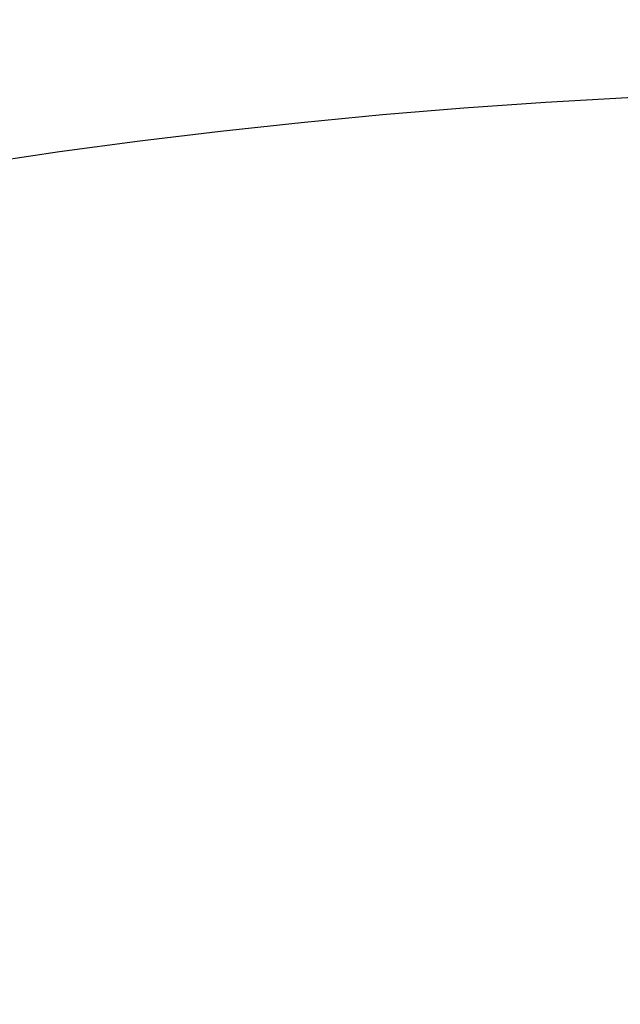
# Model space of a CAD drawing. Header units: millimetres. Extents: x 0 to 297, y 0 to 210.
# Tile 139 of 256: x 57.013 to 57.29, y 157.499 to 157.953. Entities that reach past the tile are written whole.
import ezdxf

# ---------------------------------------------------------------- set-up
doc = ezdxf.new("R2010")
doc.units = ezdxf.units.MM
doc.header["$LTSCALE"] = 16.335
doc.layers.get('0').update_dxf_attribs({"linetype": 'CONTINUOUS'})
doc.layers.add('AXES_REF', color=7, linetype='CONTINUOUS')

msp = doc.modelspace()

# ---------------------------------------------------------------- linework, layer by layer
at = {"color": 7, "linetype": 'Continuous'}
for radius in [4.84791, 4.8475, 4.81646]:
    msp.add_circle((57.44573, 154.95648), radius, dxfattribs=at)
msp.add_arc((57.44573, 154.95648), 4.8, 278.27713, 261.72287, dxfattribs=at)
at = {"layer": 'AXES_REF', "color": 9, "linetype": 'Continuous'}
for radius in [4.42226, 2.96429]:
    msp.add_circle((57.44573, 154.95648), radius, dxfattribs=at)
at = {"layer": 'AXES_REF', "color": 7, "linetype": 'Continuous'}
msp.add_arc((57.44573, 154.95648), 4.91, 143.27538, 36.72462, dxfattribs=at)

doc.saveas('drawing.dxf')
